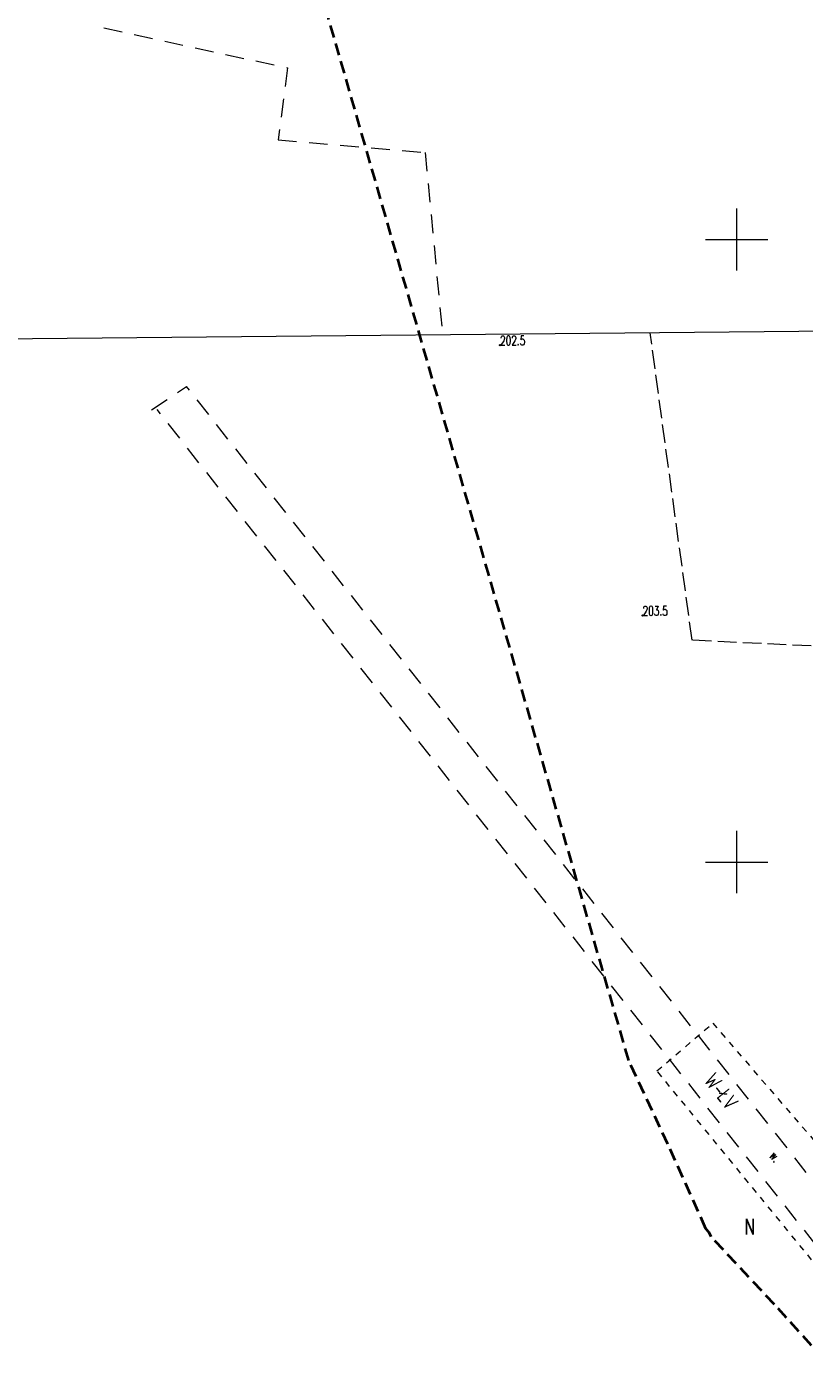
# Model space of a CAD drawing. Header units: metres. Extents: x 7496982 to 7497528, y 5603168 to 5605598.
# Tile 2 of 74: x 7497343 to 7497405, y 5603209 to 5603317. Entities that reach past the tile are written whole.
import ezdxf
from ezdxf.enums import TextEntityAlignment as Align

# ---------------------------------------------------------------- set-up
doc = ezdxf.new("R2010")
doc.units = ezdxf.units.M
doc.header["$MEASUREMENT"] = 0
for name, pattern in [('1', [0]), ('2', [1.5, 1, -0.5]), ('2_OTWM', [1, 0.5, -0.5]), ('2_OTWM_A', [2, 1, -1]), ('4', [2.5, 1.5, -1]), ('GDE', [0]), ('GUK', [2, 1.5, -0.5])]:
    doc.linetypes.add(name, pattern=pattern)
doc.layers.get('0').update_dxf_attribs({"color": 250, "linetype": 'CONTINUOUS', "lineweight": 100})
for name, color, linetype, lineweight in [('_MAPA_L_0', 7, '1', 18), ('EDZPD_L_0', 3, 'GDE', 18), ('EKLPK_L_0', 90, 'GUK', 18), ('EKLTK_T_0', 90, 'CONTINUOUS', 25), ('EUZPU_L_0', 90, '4', 18), ('OTR_T_1', 7, 'CONTINUOUS', 18), ('OTW_E_T_2', 7, 'CONTINUOUS', 0), ('OTW_L_3', 7, '2_OTWM_A', 18), ('ZAKRES_L_0', 1, '2', 40), ('ZAKRES_L_0_a', 1, '2', 40)]:
    doc.layers.add(name, color=color, linetype=linetype, lineweight=lineweight)
doc.styles.get("Standard").update_dxf_attribs({"font": 'Simplex.SHX', "width": 0.75})

# ---------------------------------------------------------------- blocks, each defined once
blk = doc.blocks.new('2_OTRN')
at = {"linetype": 'Continuous'}
blk.add_circle((0, 0), 0.045, dxfattribs=at)

msp = doc.modelspace()

# ---------------------------------------------------------------- linework, layer by layer
at = {"layer": '_MAPA_L_0', "linetype": '1'}
for p, q in [((7497400, 5603297.5), (7497400, 5603302.5)), ((7497397.5, 5603300), (7497402.5, 5603300)), ((7497400, 5603247.5), (7497400, 5603252.5)), ((7497397.5, 5603250), (7497402.5, 5603250))]:
    msp.add_line(p, q, dxfattribs=at)
at = {"layer": 'EDZPD_L_0', "linetype": 'GDE'}
msp.add_line((7497418.79, 5603292.75), (7497338.76, 5603291.98), dxfattribs=at)
at = {"layer": 'EKLPK_L_0', "linetype": 'GUK'}
for p, q in [((7497396.41354, 5603267.81678), (7497393.04444, 5603292.50229)), ((7497407.96846, 5603267.26417), (7497396.41354, 5603267.81678))]:
    msp.add_line(p, q, dxfattribs=at)
at = {"layer": 'EUZPU_L_0', "linetype": '4'}
for p, q in [((7497349.18307, 5603316.99237), (7497363.93666, 5603313.78507)), ((7497363.93666, 5603313.78507), (7497363.16691, 5603308.01193)), ((7497363.16691, 5603308.01193), (7497374.96978, 5603306.98559)), ((7497374.96978, 5603306.98559), (7497376.38364, 5603292.34199)), ((7497353.01484, 5603286.31252), (7497355.80968, 5603288.20419)), ((7497413.32383, 5603215.26003), (7497355.80968, 5603288.20419)), ((7497409.44997, 5603215.32789), (7497353.45388, 5603286.34672))]:
    msp.add_line(p, q, dxfattribs=at)
at = {"layer": 'OTW_L_3', "linetype": '2_OTWM'}
for p, q in [((7497393.59342, 5603233.22675), (7497398.07698, 5603237.06137)), ((7497398.07698, 5603237.06137), (7497416.05546, 5603216.22707)), ((7497411.71454, 5603211.09826), (7497393.59342, 5603233.22675))]:
    msp.add_line(p, q, dxfattribs=at)
at = {"layer": 'ZAKRES_L_0', "linetype": '2'}
for p, q in [((7497391.32073, 5603234.07317), (7497355.30513, 5603359.1506)), ((7497394.46942, 5603227.34029), (7497391.32073, 5603234.07317)), ((7497397.51167, 5603220.55865), (7497394.46942, 5603227.34029)), ((7497397.77896, 5603220.26346), (7497397.51167, 5603220.55865)), ((7497397.94766, 5603219.90274), (7497397.77896, 5603220.26346)), ((7497403.02282, 5603214.47239), (7497397.94766, 5603219.90274)), ((7497408.01181, 5603208.96277), (7497403.02282, 5603214.47239))]:
    msp.add_line(p, q, dxfattribs=at)
at = {"layer": 'ZAKRES_L_0_a', "linetype": '2'}
for p, q in [((7497391.32073, 5603234.07317), (7497355.30513, 5603359.1506)), ((7497394.46942, 5603227.34029), (7497391.32073, 5603234.07317)), ((7497397.51167, 5603220.55865), (7497394.46942, 5603227.34029)), ((7497397.77896, 5603220.26346), (7497397.51167, 5603220.55865)), ((7497397.94766, 5603219.90274), (7497397.77896, 5603220.26346)), ((7497403.02282, 5603214.47239), (7497397.94766, 5603219.90274)), ((7497408.01181, 5603208.96277), (7497403.02282, 5603214.47239))]:
    msp.add_line(p, q, dxfattribs=at)

# ---------------------------------------------------------------- block references
at = {"layer": 'OTR_T_1'}
for p in [(7497380.99232, 5603291.51299), (7497392.43738, 5603269.80553)]:
    msp.add_blockref('2_OTRN', p, dxfattribs=at)

# ---------------------------------------------------------------- texts
at = {"layer": 'EKLTK_T_0', "width": 0.7}
msp.add_text('W-ŁV', height=1.25001, rotation=308.4163009, dxfattribs=at).set_placement((7497398.7589, 5603231.58846), align=Align.MIDDLE)
msp.add_text('N', height=1.25001, dxfattribs=at).set_placement((7497400.63316, 5603221.34363), align=Align.TOP_LEFT)
at = {"layer": 'OTR_T_1', "lineweight": 9, "width": 0.7}
for s, p in [('202.5', (7497380.99232, 5603291.51299)), ('203.5', (7497392.43738, 5603269.80553))]:
    msp.add_text(s, height=0.75, dxfattribs=at).set_placement(p)
at = {"layer": 'OTW_E_T_2', "lineweight": 9, "width": 0.7}
msp.add_text('w.', height=0.75, rotation=309.6106892, dxfattribs=at).set_placement((7497403.08123, 5603226.33787), align=Align.MIDDLE)

doc.saveas('drawing.dxf')
